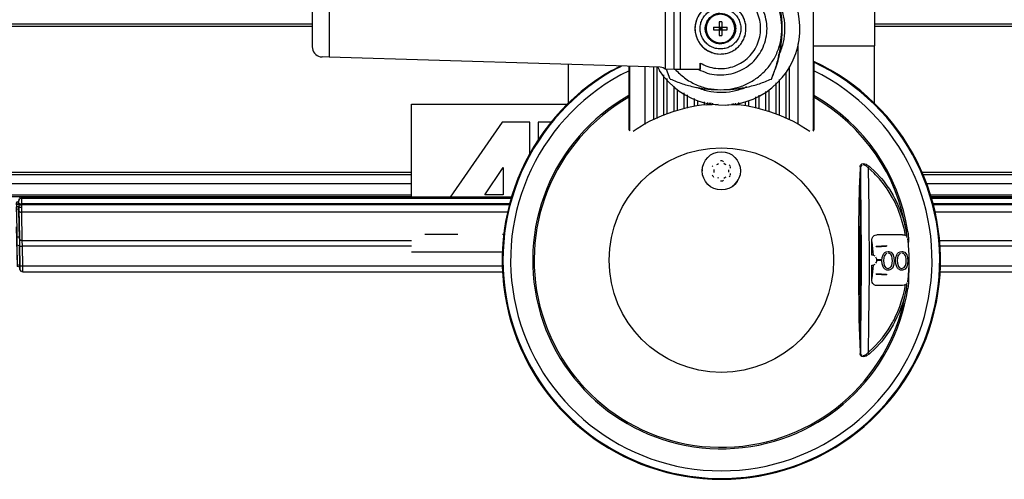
# Model space of a CAD drawing. Header units: millimetres. Extents: x -721 to -161, y -237 to 477.
# Tile 8 of 27: x -615 to -422, y -96 to -6. Entities that reach past the tile are written whole.
import ezdxf

# ---------------------------------------------------------------- set-up
doc = ezdxf.new("R2010")
doc.units = ezdxf.units.MM

# ---------------------------------------------------------------- blocks, each defined once
blk = doc.blocks.new('Kappe_053A-04-00-00-05-1__22', base_point=(-520.05, -96.44))
at = {"color": 7, "linetype": 'Continuous'}
for p, q in [((-498.57, -16.28), (-496.93, -15.43)), ((-458.99, -14.52), (-458.99, -14.7)), ((-458.99, -14.7), (-458.99, -16.36)), ((-495.19, -16.36), (-495.19, -15.49)), ((-495.19, -21.24), (-495.19, -16.36)), ((-458.99, -16.36), (-458.99, -21.24)), ((-495.19, -21.57), (-495.19, -21.24)), ((-495.19, -27.84), (-495.19, -21.57)), ((-480, -23.02), (-477.72, -22.91)), ((-475.83, -22.94), (-474.18, -23.02)), ((-458.99, -21.24), (-458.99, -21.57)), ((-458.99, -21.57), (-458.99, -27.84)), ((-495.05, -28.18), (-495.19, -27.84)), ((-458.99, -27.84), (-459.13, -28.18)), ((-447.59, -52.48), (-447.58, -49.48)), ((-447.58, -49.48), (-447.54, -49.2)), ((-447.54, -49.2), (-447.41, -48.94)), ((-447.41, -48.94), (-447.14, -48.66)), ((-447.14, -48.66), (-446.97, -48.57)), ((-446.97, -48.57), (-446.59, -48.5)), ((-441.56, -48.5), (-446.59, -48.5)), ((-441.56, -48.5), (-441.26, -48.54)), ((-441.26, -48.54), (-440.98, -48.68)), ((-440.75, -48.91), (-440.66, -49.07)), ((-440.6, -49.21), (-440.57, -49.37)), ((-440.57, -49.37), (-440.55, -49.54)), ((-440.55, -49.54), (-440.46, -50.52)), ((-440.46, -50.52), (-440.39, -51.51)), ((-440.39, -51.51), (-440.35, -52.5)), ((-447.34, -52.52), (-447.59, -52.48)), ((-447.1, -52.61), (-447.34, -52.52)), ((-446.96, -52.7), (-447.1, -52.61)), ((-446.66, -53.13), (-446.8, -52.87)), ((-446.8, -54.1), (-446.66, -53.87)), ((-446.61, -53.29), (-446.66, -53.13)), ((-446.66, -53.87), (-446.61, -53.68)), ((-446.59, -53.48), (-446.61, -53.29)), ((-446.61, -53.68), (-446.59, -53.48)), ((-440.34, -53.48), (-440.35, -54.47)), ((-447.59, -54.48), (-447.34, -54.45)), ((-447.58, -57.48), (-447.59, -54.48)), ((-447.34, -54.45), (-447.21, -54.41)), ((-447.21, -54.41), (-446.96, -54.26)), ((-440.39, -55.43), (-440.46, -56.43)), ((-440.35, -54.47), (-440.39, -55.43)), ((-447.5, -57.86), (-447.58, -57.48)), ((-447.41, -58.03), (-447.5, -57.86)), ((-440.66, -57.9), (-440.76, -58.06)), ((-440.57, -57.6), (-440.6, -57.75)), ((-440.55, -57.43), (-440.57, -57.6)), ((-440.46, -56.43), (-440.55, -57.43)), ((-447.14, -58.3), (-447.41, -58.03)), ((-446.88, -58.43), (-447.14, -58.3)), ((-446.59, -58.47), (-446.88, -58.43)), ((-441.56, -58.47), (-446.59, -58.47)), ((-441.18, -58.4), (-441.56, -58.47)), ((-440.98, -58.28), (-441.18, -58.4))]:
    blk.add_line(p, q, dxfattribs=at)
at = {"color": 1, "linetype": 'Continuous'}
for p, q in [((-497.18, -15.69), (-496.66, -15.44)), ((-449.82, -34.84), (-449.56, -34.59)), ((-449.56, -34.59), (-449.29, -34.53)), ((-449.29, -34.53), (-448.99, -34.57)), ((-448.99, -34.57), (-448.69, -34.69)), ((-448.69, -34.69), (-448.54, -34.77)), ((-450.03, -39.36), (-449.82, -35.48)), ((-449.91, -35.08), (-449.82, -34.84)), ((-449.82, -35.48), (-449.91, -35.08)), ((-449.82, -35.48), (-449.89, -40.07)), ((-449.8, -35.22), (-449.82, -35.48)), ((-449.63, -34.9), (-449.8, -35.22)), ((-449.49, -34.81), (-449.63, -34.9)), ((-449.02, -34.85), (-449.26, -34.78)), ((-448.79, -34.97), (-449.02, -34.85)), ((-448.65, -35.07), (-448.79, -34.97)), ((-448.31, -35.37), (-448.65, -35.07)), ((-448.54, -34.77), (-448.1, -35.09)), ((-447.16, -36.43), (-448.31, -35.37)), ((-448.31, -35.37), (-448.19, -43.55)), ((-448.1, -35.09), (-447.95, -35.23)), ((-447.95, -35.23), (-447.02, -36.09)), ((-446.87, -36.73), (-447.16, -36.43)), ((-447.02, -36.09), (-446.65, -36.46)), ((-446.65, -36.46), (-446.01, -37.15)), ((-446.1, -37.56), (-446.87, -36.73)), ((-445.57, -38.2), (-446.1, -37.56)), ((-446.01, -37.15), (-445.71, -37.5)), ((-445.71, -37.5), (-445.33, -37.96)), ((-444.73, -39.33), (-445.57, -38.2)), ((-445.33, -37.96), (-444.63, -38.89)), ((-450.12, -46.54), (-450.03, -39.36)), ((-449.89, -40.07), (-449.94, -53.49)), ((-444.41, -39.81), (-444.73, -39.33)), ((-444.63, -38.89), (-444.16, -39.59)), ((-443.54, -41.26), (-444.41, -39.81)), ((-444.16, -39.59), (-443.43, -40.78)), ((-443.38, -41.54), (-443.54, -41.26)), ((-443.43, -40.78), (-443.12, -41.35)), ((-443.24, -41.82), (-443.38, -41.54)), ((-442.52, -43.37), (-443.24, -41.82)), ((-443.12, -41.35), (-442.65, -42.3)), ((-442.65, -42.3), (-442.42, -42.81)), ((-448.19, -43.55), (-448.14, -56)), ((-441.82, -45.28), (-442.52, -43.37)), ((-442.42, -42.81), (-442.25, -43.2)), ((-442.25, -43.2), (-441.61, -44.94)), ((-441.75, -45.49), (-441.82, -45.28)), ((-441.32, -47.07), (-441.75, -45.49)), ((-441.61, -44.94), (-441.54, -45.14)), ((-441.54, -45.14), (-441.33, -45.86)), ((-441.33, -45.86), (-441.17, -46.42)), ((-450.14, -55.8), (-450.12, -46.54)), ((-441.27, -47.27), (-441.32, -47.07)), ((-441.2, -47.57), (-441.27, -47.27)), ((-440.98, -48.68), (-441.2, -47.57)), ((-441.17, -46.42), (-440.99, -47.17)), ((-440.99, -47.17), (-440.86, -47.74)), ((-440.86, -47.74), (-440.82, -47.95)), ((-440.54, -47.9), (-440.82, -47.95)), ((-440.73, -48.51), (-440.82, -47.95)), ((-440.54, -47.9), (-440.48, -48.31)), ((-440.7, -48.74), (-440.73, -48.51)), ((-440.66, -49.07), (-440.7, -48.74)), ((-440.55, -49.54), (-440.38, -49.53)), ((-440.48, -48.31), (-440.44, -48.71)), ((-440.38, -49.53), (-440.46, -50.52)), ((-440.44, -48.71), (-440.4, -49.12)), ((-440.4, -49.12), (-440.38, -49.53)), ((-440.46, -50.52), (-440.35, -52.5)), ((-449.94, -53.49), (-449.88, -67.22)), ((-440.35, -52.5), (-440.34, -53.48)), ((-440.34, -53.48), (-440.35, -54.47)), ((-450.07, -65.03), (-450.14, -55.8)), ((-440.35, -54.47), (-440.38, -57.44)), ((-448.14, -56), (-448.22, -65.82)), ((-440.7, -58.23), (-440.66, -57.9)), ((-440.55, -57.43), (-440.38, -57.44)), ((-440.4, -57.85), (-440.48, -58.66)), ((-440.38, -57.44), (-440.4, -57.85)), ((-441.46, -60.47), (-441.27, -59.68)), ((-441.27, -59.68), (-441.2, -59.41)), ((-441.2, -59.41), (-440.98, -58.28)), ((-440.99, -59.79), (-441.17, -60.54)), ((-440.86, -59.22), (-440.99, -59.79)), ((-440.82, -59.02), (-440.86, -59.22)), ((-440.82, -59.02), (-440.73, -58.46)), ((-440.54, -59.07), (-440.82, -59.02)), ((-440.73, -58.46), (-440.7, -58.23)), ((-440.48, -58.66), (-440.54, -59.07)), ((-442.12, -62.57), (-441.81, -61.67)), ((-441.81, -61.67), (-441.46, -60.47)), ((-441.33, -61.11), (-441.54, -61.8)), ((-441.17, -60.54), (-441.33, -61.11)), ((-443.01, -64.69), (-442.52, -63.58)), ((-442.52, -63.58), (-442.12, -62.57)), ((-441.6, -62.01), (-442.25, -63.75)), ((-441.54, -61.8), (-441.6, -62.01)), ((-449.82, -71.49), (-450.07, -65.03)), ((-443.54, -65.71), (-443.38, -65.42)), ((-443.38, -65.42), (-443.24, -65.15)), ((-443.24, -65.15), (-443.01, -64.69)), ((-442.66, -64.68), (-443.12, -65.62)), ((-442.42, -64.15), (-442.66, -64.68)), ((-442.25, -63.75), (-442.42, -64.15)), ((-449.88, -67.22), (-449.82, -71.49)), ((-448.22, -65.82), (-448.31, -71.59)), ((-444.72, -67.63), (-444.4, -67.15)), ((-444.15, -67.37), (-444.62, -68.07)), ((-444.4, -67.15), (-443.54, -65.71)), ((-443.43, -66.18), (-444.15, -67.37)), ((-443.12, -65.62), (-443.43, -66.18)), ((-446.86, -70.23), (-445.55, -68.75)), ((-445.71, -69.47), (-446, -69.8)), ((-445.32, -68.99), (-445.71, -69.47)), ((-445.55, -68.75), (-445.39, -68.54)), ((-445.39, -68.54), (-444.72, -67.63)), ((-444.62, -68.07), (-445.32, -68.99)), ((-448.31, -71.59), (-447.19, -70.56)), ((-447.01, -70.88), (-447.95, -71.74)), ((-447.19, -70.56), (-446.86, -70.23)), ((-446.64, -70.5), (-447.01, -70.88)), ((-446, -69.8), (-446.64, -70.5)), ((-449.91, -71.89), (-449.82, -71.49)), ((-449.72, -72.26), (-449.91, -71.89)), ((-449.82, -71.49), (-449.8, -71.75)), ((-449.8, -71.75), (-449.72, -71.96)), ((-449.72, -71.96), (-449.49, -72.16)), ((-449.56, -72.38), (-449.72, -72.26)), ((-449.29, -72.44), (-449.56, -72.38)), ((-448.99, -72.4), (-449.29, -72.44)), ((-449.26, -72.19), (-449.01, -72.12)), ((-449.01, -72.12), (-448.86, -72.04)), ((-448.69, -72.28), (-448.99, -72.4)), ((-448.86, -72.04), (-448.65, -71.9)), ((-448.54, -72.19), (-448.69, -72.28)), ((-448.65, -71.9), (-448.31, -71.59)), ((-448.1, -71.88), (-448.54, -72.19)), ((-447.95, -71.74), (-448.1, -71.88))]:
    blk.add_line(p, q, dxfattribs=at)
blk.add_circle((-477.09, -53.48), 22, dxfattribs=at)
at = {"color": 7, "linetype": 'Continuous'}
for centre, radius, start, end in [((-477.09, -53.48), 42.96, 120, 65.0816), ((-477.09, -53.48), 30.6, 95.4545, 124.4614), ((-477.09, -53.48), 30.6, 55.5386, 84.5455), ((-477.09, -35.98), 3.75, 176.0869, 179.9999), ((-477.09, -35.98), 3.75, 301.3042, 332.6085)]:
    blk.add_arc(centre, radius, start, end, dxfattribs=at)
at = {"color": 1, "linetype": 'Continuous'}
for radius, start, end in [(42.8, 118, 64.9827), (41.3, 115.9917, 64.0083), (36.98, 119.3081, 351.3164), (36.69, 119.5607, 351.3164), (36.98, 8.6836, 60.6919), (36.69, 8.6836, 60.4393)]:
    blk.add_arc((-477.09, -53.48), radius, start, end, dxfattribs=at)
for points in [[(-449.82, -71.49), (-449.74, -67.32), (-449.69, -62.86), (-449.65, -58.22), (-449.64, -53.48), (-449.65, -48.75), (-449.69, -44.1), (-449.74, -39.65), (-449.82, -35.48)], [(-448.31, -35.37), (-448.3, -35.36), (-448.21, -35.23), (-448.12, -35.11), (-448.1, -35.09)], [(-448.1, -71.88), (-448.12, -71.86), (-448.21, -71.74), (-448.3, -71.61), (-448.31, -71.59)]]:
    blk.add_spline(points, degree=3, dxfattribs=at)
blk = doc.blocks.new('Scheibenbremse_053A-04-00-00-03_1__23', base_point=(-495.23, -57.11))
at = {"color": 7, "linetype": 'Continuous'}
for p, q in [((-458.95, -22.04), (-459.14, -21.93)), ((-495.23, -23.59), (-495.03, -23.51)), ((-495.16, -25.04), (-495.09, -24.75)), ((-495.14, -25.31), (-495.16, -25.04)), ((-459.13, -23.8), (-458.89, -23.8)), ((-495.09, -25.48), (-495.14, -25.31)), ((-495.19, -27.77), (-495.19, -27.5)), ((-495.09, -27.91), (-495.19, -27.77)), ((-459.09, -27.91), (-458.99, -27.77)), ((-458.99, -27.77), (-458.99, -27.5)), ((-446.71, -50.75), (-444.72, -50.58)), ((-446.7, -50.9), (-446.71, -50.75)), ((-446.7, -50.9), (-444.71, -50.73)), ((-445.22, -52.15), (-445.05, -51.99)), ((-445.05, -51.99), (-444.75, -51.83)), ((-444.75, -51.83), (-444.41, -51.77)), ((-444.72, -50.58), (-444.71, -50.73)), ((-444.41, -51.77), (-444.24, -51.78)), ((-444.24, -51.78), (-444.07, -51.83)), ((-444.07, -51.83), (-443.83, -51.95)), ((-443.83, -51.95), (-443.61, -52.15)), ((-442.53, -52.15), (-442.36, -51.99)), ((-442.36, -51.99), (-442.06, -51.83)), ((-442.06, -51.83), (-441.72, -51.77)), ((-441.72, -51.77), (-441.55, -51.78)), ((-441.55, -51.78), (-441.38, -51.83)), ((-441.38, -51.83), (-441.14, -51.95)), ((-441.14, -51.95), (-440.92, -52.15)), ((-445.79, -53.41), (-446.59, -53.41)), ((-445.79, -53.56), (-446.59, -53.56)), ((-445.79, -53.41), (-445.79, -53.56)), ((-445.62, -53.61), (-445.57, -52.99)), ((-445.57, -54.22), (-445.62, -53.61)), ((-445.57, -52.99), (-445.39, -52.41)), ((-445.39, -52.41), (-445.22, -52.15)), ((-445.27, -53.16), (-445.3, -53.39)), ((-445.3, -53.39), (-445.3, -53.61)), ((-445.3, -53.61), (-445.27, -54.09)), ((-445.23, -52.94), (-445.27, -53.16)), ((-445.17, -52.73), (-445.23, -52.94)), ((-445.06, -52.5), (-445.17, -52.73)), ((-444.89, -52.3), (-445.06, -52.5)), ((-444.67, -52.18), (-444.89, -52.3)), ((-444.16, -52.18), (-444.42, -52.13)), ((-443.93, -52.32), (-444.16, -52.18)), ((-443.81, -52.46), (-443.93, -52.32)), ((-443.69, -52.66), (-443.81, -52.46)), ((-443.58, -53.13), (-443.69, -52.66)), ((-443.61, -52.15), (-443.44, -52.41)), ((-443.55, -53.61), (-443.58, -53.13)), ((-443.58, -54.09), (-443.55, -53.61)), ((-443.44, -52.41), (-443.28, -53)), ((-443.28, -53), (-443.24, -53.61)), ((-443.24, -53.61), (-443.28, -54.22)), ((-442.93, -53.61), (-442.88, -52.99)), ((-442.88, -54.22), (-442.93, -53.61)), ((-442.88, -52.99), (-442.7, -52.41)), ((-442.7, -52.41), (-442.53, -52.15)), ((-442.6, -53.39), (-442.61, -53.61)), ((-442.61, -53.61), (-442.58, -54.09)), ((-442.58, -53.16), (-442.6, -53.39)), ((-442.54, -52.94), (-442.58, -53.16)), ((-442.48, -52.73), (-442.54, -52.94)), ((-442.37, -52.5), (-442.48, -52.73)), ((-442.2, -52.3), (-442.37, -52.5)), ((-441.98, -52.18), (-442.2, -52.3)), ((-441.46, -52.18), (-441.73, -52.13)), ((-441.23, -52.32), (-441.46, -52.18)), ((-441.11, -52.46), (-441.23, -52.32)), ((-441, -52.66), (-441.11, -52.46)), ((-440.88, -53.13), (-441, -52.66)), ((-440.92, -52.15), (-440.75, -52.41)), ((-440.86, -53.61), (-440.88, -53.13)), ((-440.88, -54.09), (-440.86, -53.61)), ((-440.75, -52.41), (-440.58, -53)), ((-440.58, -53), (-440.55, -53.61)), ((-440.55, -53.61), (-440.58, -54.22)), ((-445.39, -54.81), (-445.57, -54.22)), ((-445.22, -55.07), (-445.39, -54.81)), ((-445.27, -54.09), (-445.15, -54.55)), ((-445.05, -55.23), (-445.22, -55.07)), ((-445.15, -54.55), (-445.03, -54.76)), ((-445.03, -54.76), (-444.91, -54.9)), ((-444.91, -54.9), (-444.68, -55.04)), ((-444.67, -55.42), (-444.91, -55.32)), ((-444.68, -55.04), (-444.42, -55.09)), ((-444.41, -55.45), (-444.67, -55.42)), ((-444.42, -55.09), (-444.29, -55.08)), ((-444.24, -55.44), (-444.41, -55.45)), ((-444.29, -55.08), (-443.97, -54.94)), ((-444.07, -55.39), (-444.24, -55.44)), ((-443.77, -55.23), (-444.07, -55.39)), ((-443.97, -54.94), (-443.81, -54.76)), ((-443.81, -54.76), (-443.69, -54.56)), ((-443.61, -55.07), (-443.77, -55.23)), ((-443.69, -54.56), (-443.58, -54.09)), ((-443.44, -54.81), (-443.61, -55.07)), ((-443.28, -54.22), (-443.44, -54.81)), ((-442.7, -54.81), (-442.88, -54.22)), ((-442.53, -55.07), (-442.7, -54.81)), ((-442.58, -54.09), (-442.46, -54.55)), ((-442.36, -55.23), (-442.53, -55.07)), ((-442.46, -54.55), (-442.34, -54.76)), ((-442.34, -54.76), (-442.22, -54.9)), ((-442.22, -54.9), (-441.99, -55.04)), ((-441.98, -55.42), (-442.22, -55.32)), ((-441.99, -55.04), (-441.73, -55.09)), ((-441.72, -55.45), (-441.98, -55.42)), ((-441.73, -55.09), (-441.59, -55.08)), ((-441.55, -55.44), (-441.72, -55.45)), ((-441.59, -55.08), (-441.28, -54.94)), ((-441.38, -55.39), (-441.55, -55.44)), ((-441.08, -55.23), (-441.38, -55.39)), ((-441.28, -54.94), (-441.11, -54.76)), ((-441.11, -54.76), (-441, -54.56)), ((-440.91, -55.07), (-441.08, -55.23)), ((-441, -54.56), (-440.88, -54.09)), ((-440.75, -54.81), (-440.91, -55.07)), ((-440.58, -54.22), (-440.75, -54.81)), ((-446.71, -56.22), (-446.7, -56.07)), ((-446.71, -56.22), (-444.72, -56.39)), ((-446.7, -56.07), (-444.71, -56.24)), ((-444.71, -56.24), (-444.72, -56.39))]:
    blk.add_line(p, q, dxfattribs=at)
at = {"color": 1, "linetype": 'Continuous'}
for p, q in [((-447.58, -49.86), (-447.33, -52.52)), ((-447.33, -54.45), (-447.58, -57.11))]:
    blk.add_line(p, q, dxfattribs=at)
at = {"color": 7, "linetype": 'Continuous'}
blk.add_arc((-477.09, -53.48), 30.5, 359.8591, 0.1409, dxfattribs=at)
blk = doc.blocks.new('Klemmhebel_GN-603-78-M10-DBL__24', base_point=(-557.27, -20.08))
at = {"color": 7, "linetype": 'Continuous'}
for p, q in [((-487.85, -0.08), (-487.1, 1.82)), ((-553.93, -2.48), (-489.05, -0.5)), ((-489.05, -0.5), (-488.76, -0.46)), ((-488.76, -0.46), (-488.5, -0.38)), ((-488.5, -0.38), (-488.27, -0.25)), ((-488.27, -0.25), (-488.1, -0.12)), ((-486.34, -0.08), (-488.1, -0.12)), ((-485.1, -0.08), (-486.34, -0.08)), ((-486.34, -16.08), (-486.34, -0.08)), ((-481.25, -0.08), (-485.1, -0.08)), ((-485.1, -16.08), (-485.1, -0.08)), ((-481.25, -1.33), (-481.25, -0.08)), ((-481.25, -0.08), (-481.25, -1.33)), ((-557.16, -3.86), (-557.24, -4.19)), ((-557.02, -3.55), (-557.16, -3.86)), ((-556.83, -3.27), (-557.02, -3.55)), ((-556.59, -3.02), (-556.83, -3.27)), ((-556.32, -2.82), (-556.59, -3.02)), ((-556.02, -2.67), (-556.32, -2.82)), ((-555.7, -2.57), (-556.02, -2.67)), ((-555.36, -2.53), (-555.7, -2.57)), ((-555.36, -2.53), (-553.93, -2.48)), ((-553.93, -2.48), (-553.93, -13.69)), ((-478.86, -3.35), (-480.33, -4.07)), ((-477.26, -3.08), (-478.86, -3.35)), ((-557.24, -4.19), (-557.27, -4.52)), ((-557.27, -4.52), (-557.27, -11.64)), ((-481.56, -5.54), (-481.76, -5.91)), ((-481.23, -5.05), (-481.56, -5.54)), ((-480.86, -4.55), (-481.23, -5.05)), ((-480.33, -4.07), (-480.86, -4.55)), ((-482.18, -7.2), (-482.3, -7.73)), ((-482.04, -6.62), (-482.18, -7.2)), ((-481.84, -6.07), (-482.04, -6.62)), ((-481.76, -5.91), (-481.84, -6.07)), ((-477.52, -6.74), (-477.52, -7.83)), ((-482.3, -7.73), (-482.26, -8.08)), ((-482.26, -8.08), (-482.3, -8.44)), ((-482.3, -8.44), (-482.18, -8.97)), ((-482.18, -8.97), (-482.04, -9.54)), ((-482.04, -9.54), (-481.84, -10.1)), ((-478.61, -7.83), (-477.52, -7.83)), ((-478.61, -8.34), (-477.52, -8.34)), ((-477.52, -7.83), (-477.51, -8.08)), ((-477.52, -7.83), (-477.01, -7.83)), ((-477.26, -8.08), (-477.52, -7.83)), ((-477.52, -7.83), (-477.52, -8.34)), ((-477.51, -8.08), (-477.52, -8.34)), ((-477.52, -8.34), (-477.26, -8.08)), ((-477.52, -8.34), (-477.52, -9.43)), ((-477.52, -8.34), (-477.01, -8.34)), ((-477.26, -8.08), (-477.51, -8.08)), ((-477.26, -8.08), (-477.26, -7.83)), ((-477.01, -7.83), (-477.26, -8.08)), ((-477.26, -8.08), (-477.01, -8.34)), ((-477, -8.08), (-477.26, -8.08)), ((-477.26, -8.34), (-477.26, -8.08)), ((-477.01, -7.83), (-475.92, -7.83)), ((-477.01, -7.83), (-477.01, -8.34)), ((-477.01, -8.34), (-475.92, -8.34)), ((-481.84, -10.1), (-481.77, -10.25)), ((-481.77, -10.25), (-481.56, -10.63)), ((-481.56, -10.63), (-481.23, -11.12)), ((-481.23, -11.12), (-480.86, -11.62)), ((-557.27, -11.64), (-557.24, -11.98)), ((-557.24, -11.98), (-557.16, -12.31)), ((-557.16, -12.31), (-557.02, -12.62)), ((-557.02, -12.62), (-556.83, -12.9)), ((-556.83, -12.9), (-556.59, -13.15)), ((-556.59, -13.15), (-556.32, -13.35)), ((-556.32, -13.35), (-556.02, -13.5)), ((-556.02, -13.5), (-555.7, -13.6)), ((-480.86, -11.62), (-480.33, -12.1)), ((-480.33, -12.1), (-479.93, -12.31)), ((-479.93, -12.31), (-478.41, -13)), ((-478.41, -13), (-477.26, -13.08)), ((-555.7, -13.6), (-555.34, -13.64)), ((-553.93, -13.69), (-555.34, -13.64)), ((-489.05, -15.67), (-553.93, -13.69)), ((-481.25, -16.08), (-481.25, -14.84)), ((-481.25, -14.84), (-481.25, -16.08)), ((-488.76, -15.7), (-489.05, -15.67)), ((-488.5, -15.79), (-488.76, -15.7)), ((-488.27, -15.92), (-488.5, -15.79)), ((-488.1, -16.05), (-488.27, -15.92)), ((-486.34, -16.08), (-488.1, -16.05)), ((-487.1, -17.98), (-487.85, -16.08)), ((-485.1, -16.08), (-486.34, -16.08)), ((-481.25, -16.08), (-485.1, -16.08))]:
    blk.add_line(p, q, dxfattribs=at)
at = {"color": 1, "linetype": 'Continuous'}
blk.add_line((-488.1, -0.12), (-488.1, -16.05), dxfattribs=at)
at = {"color": 7, "linetype": 'Continuous'}
for points in [[(-477.21, 3.92), (-479.74, 3.78), (-482.26, 3.38), (-484.73, 2.73), (-487.1, 1.82)], [(-477.21, 3.92), (-479.71, 3.65), (-482.1, 2.87), (-484.28, 1.61), (-486.15, -0.08)], [(-467.26, 1.82), (-469.64, 2.73), (-472.1, 3.38), (-474.68, 3.78), (-477.21, 3.92)], [(-465.2, -8.08), (-465.44, -5.74), (-466.12, -3.49), (-467.23, -1.42), (-468.72, 0.4), (-470.54, 1.89), (-472.61, 3), (-474.86, 3.69), (-477.21, 3.92)], [(-467.26, 1.82), (-469.64, 2.73), (-472.1, 3.38), (-474.62, 3.78), (-477.21, 3.92)], [(-477.21, -20.08), (-474.86, -19.85), (-472.61, -19.17), (-470.54, -18.06), (-468.72, -16.57), (-467.23, -14.75), (-466.12, -12.68), (-465.44, -10.43), (-465.21, -8.08), (-465.44, -5.74), (-466.12, -3.49), (-467.23, -1.42), (-468.72, 0.4), (-470.54, 1.89), (-472.61, 3), (-474.86, 3.69), (-477.21, 3.92)], [(-481.58, -16.08), (-479.85, -16.8), (-478, -17.15), (-476.12, -17.11), (-474.29, -16.69), (-472.59, -15.9), (-471.08, -14.78), (-469.84, -13.37), (-468.91, -11.74), (-468.34, -9.95), (-468.14, -8.08), (-468.34, -6.22), (-468.91, -4.43), (-469.84, -2.79), (-471.08, -1.39), (-472.59, -0.27), (-474.29, 0.52), (-476.12, 0.95), (-478, 0.98), (-479.85, 0.64), (-481.58, -0.08)], [(-465.2, -8.08), (-465.34, -5.59), (-465.74, -3.02), (-466.39, -0.56), (-467.26, 1.82)], [(-467.26, -17.98), (-466.1, -14.79), (-465.39, -11.47), (-465.16, -8.08), (-465.39, -4.7), (-466.1, -1.38), (-467.26, 1.82)], [(-481.25, -14.84), (-479.75, -15.53), (-478.14, -15.88), (-476.49, -15.9), (-474.87, -15.57), (-473.36, -14.9), (-472.02, -13.94), (-470.91, -12.72), (-470.08, -11.29), (-469.57, -9.72), (-469.4, -8.08), (-469.57, -6.44), (-470.08, -4.88), (-470.91, -3.45), (-472.02, -2.23), (-473.36, -1.26), (-474.87, -0.6), (-476.49, -0.27), (-478.14, -0.28), (-479.75, -0.64), (-481.25, -1.33)], [(-477.7, -3.1), (-478.74, -3.31), (-479.71, -3.73), (-480.57, -4.34), (-481.28, -5.12), (-481.82, -6.03), (-482.15, -7.03), (-482.26, -8.08), (-482.15, -9.13), (-481.82, -10.14), (-481.28, -11.05), (-480.57, -11.83), (-479.71, -12.44), (-478.74, -12.86), (-477.7, -13.06)], [(-472.81, -10.37), (-472.44, -9.42), (-472.27, -8.37), (-472.31, -7.32), (-472.54, -6.39), (-472.96, -5.53), (-473.55, -4.73), (-474.3, -4.06), (-475.16, -3.55), (-476.18, -3.21), (-477.26, -3.08)], [(-477.11, -3.09), (-477.13, -3.09), (-477.26, -3.08)], [(-477.37, -5.11), (-478.05, -5.21), (-478.68, -5.47), (-479.19, -5.91), (-479.64, -6.43), (-480.02, -6.98), (-480.21, -7.63), (-480.23, -8.31), (-480.1, -8.98)], [(-477.37, -5.11), (-478.05, -5.21), (-478.68, -5.47), (-479.32, -5.95), (-479.86, -6.66), (-480.15, -7.37), (-480.24, -8.05), (-480.14, -8.83), (-479.84, -9.57), (-479.38, -10.17), (-478.71, -10.65), (-477.98, -10.96), (-477.26, -11.06), (-476.49, -10.96), (-475.77, -10.67), (-475.15, -10.19), (-474.68, -9.57), (-474.38, -8.86), (-474.28, -8.08), (-474.38, -7.31), (-474.68, -6.59), (-475.15, -5.98), (-475.77, -5.5), (-476.5, -5.21), (-477.37, -5.11)], [(-477.26, -5.28), (-477.93, -5.37), (-478.56, -5.6), (-479.12, -5.99), (-479.57, -6.49), (-479.88, -7.09), (-480.04, -7.75), (-480.04, -8.42), (-479.88, -9.08), (-479.57, -9.67), (-479.12, -10.18), (-478.56, -10.56), (-477.93, -10.8)], [(-475.08, -6.26), (-475.6, -5.82), (-476.11, -5.53), (-476.64, -5.35), (-477.26, -5.28)], [(-477.26, -10.88), (-476.54, -10.79), (-475.86, -10.51), (-475.28, -10.06), (-474.84, -9.48), (-474.56, -8.81), (-474.46, -8.08), (-474.56, -7.36), (-474.84, -6.68), (-475.28, -6.1), (-475.86, -5.66), (-476.54, -5.38), (-477.26, -5.28)], [(-477.01, -6.74), (-477.26, -6.74), (-477.52, -6.74)], [(-477.52, -6.74), (-477.52, -7.28), (-477.52, -7.83)], [(-477.01, -6.74), (-477.01, -7.28), (-477.01, -7.83)], [(-474.59, -9.06), (-474.48, -8.46), (-474.48, -7.76), (-474.65, -7.06), (-475, -6.43)], [(-480.1, -8.98), (-479.86, -9.54), (-479.51, -10.04), (-479.07, -10.45), (-478.55, -10.77), (-477.98, -10.98), (-477.37, -11.06)], [(-478.61, -7.83), (-478.61, -8.08), (-478.61, -8.34)], [(-477.52, -8.34), (-477.52, -8.89), (-477.52, -9.43)], [(-477.52, -9.43), (-477.26, -9.43), (-477.01, -9.43)], [(-477.26, -10.88), (-476.54, -10.79), (-475.86, -10.51), (-475.28, -10.05), (-474.79, -9.41)], [(-477.21, -20.08), (-474.86, -19.85), (-472.61, -19.17), (-470.54, -18.06), (-468.72, -16.57), (-467.23, -14.75), (-466.12, -12.68), (-465.44, -10.43), (-465.2, -8.08)], [(-477.01, -8.34), (-477.01, -8.89), (-477.01, -9.43)], [(-475.92, -8.34), (-475.92, -8.08), (-475.92, -7.83)], [(-467.26, -17.98), (-466.39, -15.6), (-465.74, -13.14), (-465.34, -10.58), (-465.2, -8.08)], [(-477.93, -10.8), (-477.6, -10.86), (-477.26, -10.88)], [(-477.26, -13.08), (-476.35, -13), (-475.47, -12.75), (-474.65, -12.35), (-473.92, -11.81), (-473.3, -11.14), (-472.81, -10.37)], [(-486.15, -16.08), (-484.28, -17.77), (-482.1, -19.04), (-479.71, -19.82), (-477.21, -20.08)], [(-487.1, -17.98), (-484.73, -18.9), (-482.26, -19.55), (-479.74, -19.95), (-477.21, -20.08)], [(-477.21, -20.08), (-474.68, -19.95), (-472.1, -19.55), (-469.64, -18.9), (-467.26, -17.98)], [(-477.21, -20.08), (-474.62, -19.95), (-472.1, -19.55), (-469.64, -18.9), (-467.26, -17.98)]]:
    blk.add_spline(points, degree=3, dxfattribs=at)
at = {"color": 1, "linetype": 'Continuous'}
for points in [[(-472.81, -10.37), (-472.44, -9.43), (-472.27, -8.44), (-472.3, -7.43), (-472.53, -6.45), (-472.95, -5.54), (-473.55, -4.73), (-474.3, -4.06), (-475.16, -3.55), (-476.11, -3.22), (-477.11, -3.09)], [(-477.26, -12.08), (-476.31, -11.97), (-475.4, -11.63), (-474.61, -11.08), (-473.97, -10.36), (-473.52, -9.5), (-473.29, -8.57), (-473.29, -7.6), (-473.52, -6.67), (-473.97, -5.81), (-474.61, -5.09), (-475.4, -4.54), (-476.31, -4.2), (-477.26, -4.08), (-478.22, -4.2), (-479.12, -4.54), (-479.91, -5.09), (-480.55, -5.81), (-481, -6.67), (-481.23, -7.6), (-481.23, -8.57), (-481, -9.5), (-480.55, -10.36), (-479.91, -11.08), (-479.12, -11.63), (-478.22, -11.97), (-477.26, -12.08)], [(-477.26, -13.08), (-476.35, -13), (-475.47, -12.75), (-474.65, -12.35), (-473.92, -11.81), (-473.3, -11.14), (-472.81, -10.37)]]:
    blk.add_spline(points, degree=3, dxfattribs=at)
blk = doc.blocks.new('Linsenschraube_selbstfurchend_DIN7500-M4x8-TX20-P-R2R_1__25', base_point=(-480.84, -39.73))
at = {"color": 7, "linetype": 'Continuous'}
for p, q in [((-477.82, -34.71), (-478.03, -34.81)), ((-477.67, -34.61), (-477.82, -34.71)), ((-477.02, -34.02), (-477.24, -34.02)), ((-476.8, -34.05), (-477.02, -34.02)), ((-476.65, -34.19), (-476.8, -34.05)), ((-476.36, -34.71), (-476.59, -34.54)), ((-476.14, -34.81), (-476.36, -34.71)), ((-478.79, -35), (-478.87, -35.15)), ((-478.59, -35.7), (-478.56, -35.84)), ((-478.56, -36.12), (-478.59, -36.27)), ((-478.56, -35.84), (-478.56, -35.98)), ((-478.56, -35.98), (-478.56, -36.12)), ((-475.62, -35.98), (-475.6, -35.76)), ((-475.6, -36.21), (-475.62, -35.98)), ((-475.38, -35), (-475.54, -34.79)), ((-475.27, -35.27), (-475.32, -35.13)), ((-475.29, -35.44), (-475.27, -35.27)), ((-475.27, -36.7), (-475.29, -36.53)), ((-478.87, -36.82), (-478.79, -36.97)), ((-478.79, -36.97), (-478.62, -37.2)), ((-477.82, -37.25), (-477.67, -37.36)), ((-477.24, -37.94), (-477.09, -37.95)), ((-477.09, -37.95), (-476.8, -37.92)), ((-476.8, -37.92), (-476.65, -37.78)), ((-476.59, -37.43), (-476.4, -37.28)), ((-476.4, -37.28), (-476.14, -37.16)), ((-475.54, -37.18), (-475.38, -36.97)), ((-475.32, -36.84), (-475.27, -36.7))]:
    blk.add_line(p, q, dxfattribs=at)
blk.add_circle((-477.09, -35.98), 3.75, dxfattribs=at)
blk = doc.blocks.new('Scheibe_DIN9021-10_5-140HV-P-R2R_1__26', base_point=(-489.52, -23.08))
at = {"color": 7, "linetype": 'Continuous'}
for p, q in [((-487.72, 2.08), (-489.41, -0.51)), ((-489.52, -15.65), (-489.24, -16.29))]:
    blk.add_line(p, q, dxfattribs=at)
for start, end in [(23.6842, 137.3684), (213.1579, 23.6842)]:
    blk.add_arc((-476.69, -8.08), 15, start, end, dxfattribs=at)
blk = doc.blocks.new('Tellerfeder_DIN2093-A25__28', base_point=(-482.11, -20.61))
at = {"color": 7, "linetype": 'Continuous'}
for p, q in [((-481.71, 3.55), (-482.04, 3.33)), ((-471.94, 3.24), (-472.14, 3.38)), ((-465.5, -3.5), (-465.82, -3)), ((-465.86, -13.35), (-465.66, -13.07)), ((-472.54, -19.71), (-472.16, -19.46))]:
    blk.add_line(p, q, dxfattribs=at)
for points in [[(-472.14, 3.38), (-474.48, 4.13), (-476.91, 4.41), (-479.35, 4.22), (-481.71, 3.55)], [(-465.66, -13.07), (-464.91, -10.74), (-464.63, -8.3), (-464.83, -5.86), (-465.5, -3.5)], [(-482.11, -19.55), (-479.78, -20.3), (-477.34, -20.58), (-474.9, -20.38), (-472.54, -19.71)]]:
    blk.add_spline(points, degree=3, dxfattribs=at)
blk = doc.blocks.new('Buegellager_1__29', base_point=(-507.09, -22.86))
at = {"color": 7, "linetype": 'Continuous'}
for p, q in [((-459.09, -3.48), (-447.09, -3.38)), ((-447.09, -3.38), (-447.09, -3.22)), ((-447.09, -3.38), (-447.09, -11.48)), ((-447.09, -22.86), (-447.09, -11.48)), ((-507.09, -15.12), (-507.09, -22.83))]:
    blk.add_line(p, q, dxfattribs=at)
at = {"color": 1, "linetype": 'Continuous'}
for p, q in [((-457.09, -3.38), (-447.09, -3.38)), ((-459.09, -11.48), (-447.09, -11.48))]:
    blk.add_line(p, q, dxfattribs=at)
blk = doc.blocks.new('Haltebuegel-L10__31', base_point=(-495.09, -28.13))
at = {"color": 7, "linetype": 'Continuous'}
for p, q in [((-459.09, 234.52), (-459.09, -28.13)), ((-495.09, -15.48), (-495.09, -28.13)), ((-479.14, -22.67), (-479.14, -22.98)), ((-475.04, -22.81), (-475.04, -22.98))]:
    blk.add_line(p, q, dxfattribs=at)
at = {"color": 1, "linetype": 'Continuous'}
for p, q in [((-462.09, -11.08), (-462.09, -26.87)), ((-492.09, -15.57), (-492.09, -26.87)), ((-490.4, -15.63), (-490.4, -25.97)), ((-489.74, -15.65), (-489.74, -25.7)), ((-488.43, -17.17), (-488.43, -25.16)), ((-464.43, -16.62), (-464.43, -25.7)), ((-463.78, -15.5), (-463.78, -25.97)), ((-487.78, -17.88), (-487.78, -24.89)), ((-466.4, -18.75), (-466.4, -24.89)), ((-465.74, -18.04), (-465.74, -25.16)), ((-486.4, -19.38), (-486.4, -24.33)), ((-485.74, -20.01), (-485.74, -24.13)), ((-484.43, -20.71), (-484.43, -23.83)), ((-483.78, -21.07), (-483.78, -23.69)), ((-469.74, -21.15), (-469.74, -23.83)), ((-468.43, -20.44), (-468.43, -24.13)), ((-467.78, -20.09), (-467.78, -24.33)), ((-482.4, -21.82), (-482.4, -23.37)), ((-481.74, -22.17), (-481.74, -23.24)), ((-480.43, -22.46), (-480.43, -23.07)), ((-479.78, -22.57), (-479.78, -23.01)), ((-479.44, -22.62), (-479.44, -22.99)), ((-478.84, -22.73), (-478.84, -22.96)), ((-474.74, -22.76), (-474.74, -22.99)), ((-474.4, -22.7), (-474.4, -23.01)), ((-473.74, -22.59), (-473.74, -23.07)), ((-472.43, -22.37), (-472.43, -23.24)), ((-471.78, -22.25), (-471.78, -23.37)), ((-470.4, -21.5), (-470.4, -23.69))]:
    blk.add_line(p, q, dxfattribs=at)
blk = doc.blocks.new('Haltebuegel-kpl_1__35', base_point=(-557.27, -96.44))
for name, p in [('Haltebuegel-L10__31', (-495.09, -28.13)), ('Scheibe_DIN9021-10_5-140HV-P-R2R_1__26', (-489.52, -23.08)), ('Klemmhebel_GN-603-78-M10-DBL__24', (-557.27, -20.08)), ('Tellerfeder_DIN2093-A25__28', (-482.11, -20.61)), ('Buegellager_1__29', (-507.09, -22.86)), ('Kappe_053A-04-00-00-05-1__22', (-520.05, -96.44)), ('Scheibenbremse_053A-04-00-00-03_1__23', (-495.23, -57.11)), ('Linsenschraube_selbstfurchend_DIN7500-M4x8-TX20-P-R2R_1__25', (-480.84, -39.73))]:
    blk.add_blockref(name, p)
blk = doc.blocks.new('Dekorleiste_8__40', base_point=(-435.98, -55.8))
at = {"color": 7, "linetype": 'Continuous'}
for p, q in [((-321.71, -41.12), (-435.98, -41.12)), ((-321.57, -41.14), (-321.71, -41.12)), ((-321.3, -41.34), (-321.44, -41.2)), ((-321.23, -41.67), (-321.32, -41.49)), ((-321.2, -41.83), (-321.23, -41.67)), ((-321.23, -41.67), (-321.2, -41.83)), ((-321.19, -42.21), (-321.21, -42.4)), ((-321.21, -42.62), (-321.21, -42.4)), ((-321.2, -41.83), (-321.2, -42.04)), ((-321.2, -42.04), (-321.19, -42.21)), ((-321.2, -42.04), (-320.7, -42.1)), ((-320.7, -42.1), (-320.69, -42.28)), ((-320.69, -42.62), (-320.69, -42.28)), ((-321.19, -43.55), (-321.27, -49)), ((-321.18, -42.96), (-321.19, -43.55)), ((-321.18, -42.96), (-320.68, -43.06)), ((-320.69, -43.49), (-320.77, -49)), ((-320.69, -42.62), (-320.68, -43.06)), ((-320.69, -43.49), (-320.68, -43.06)), ((-320.68, -43.06), (-320.69, -43.49)), ((-320.68, -43.98), (-320.69, -43.49)), ((-320.87, -54.63), (-320.73, -47)), ((-321.27, -49), (-321.3, -50.56)), ((-320.77, -49), (-320.8, -50.56)), ((-321.3, -50.56), (-321.37, -54.4)), ((-320.8, -50.56), (-320.87, -54.4)), ((-434.29, -55.8), (-321.88, -55.77)), ((-321.41, -55.43), (-321.51, -55.6)), ((-321.38, -55.29), (-321.41, -55.43)), ((-321.37, -54.8), (-321.38, -55.13)), ((-321.38, -55.13), (-321.38, -55.29)), ((-321.37, -54.4), (-321.37, -54.8)), ((-321.37, -54.8), (-320.87, -54.8)), ((-320.87, -54.4), (-320.87, -54.8)), ((-320.87, -54.8), (-320.87, -54.63))]:
    blk.add_line(p, q, dxfattribs=at)
at = {"color": 1, "linetype": 'Continuous'}
for p, q in [((-435.9, -41.34), (-321.7, -41.34)), ((-321.69, -42.45), (-435.62, -42.45)), ((-321.71, -41.12), (-321.7, -41.34)), ((-321.7, -41.34), (-321.69, -42.45)), ((-321.69, -42.45), (-321.69, -42.66)), ((-320.69, -42.28), (-321.21, -42.4)), ((-321.69, -42.66), (-435.58, -42.66)), ((-321.69, -44.09), (-435.27, -44.09)), ((-321.69, -44.09), (-321.78, -49.6)), ((-321.69, -42.66), (-321.68, -43.09)), ((-321.68, -43.09), (-321.69, -44.09)), ((-321.31, -49.41), (-321.19, -43.8)), ((-321.21, -42.62), (-320.69, -42.62)), ((-321.19, -43.55), (-320.69, -43.49)), ((-434.4, -49.6), (-321.78, -49.6)), ((-321.78, -49.6), (-321.8, -50.77)), ((-321.27, -49), (-320.77, -49)), ((-321.8, -50.77), (-434.32, -50.77)), ((-321.8, -50.77), (-321.87, -54.61)), ((-321.37, -54.4), (-321.3, -50.56)), ((-321.3, -50.56), (-320.8, -50.56)), ((-434.21, -54.61), (-321.87, -54.61)), ((-321.87, -54.61), (-321.88, -55.56)), ((-321.88, -55.56), (-321.88, -55.77)), ((-321.37, -54.4), (-320.87, -54.4))]:
    blk.add_line(p, q, dxfattribs=at)
for points in [[(-321.23, -41.67), (-321.29, -41.57), (-321.41, -41.43), (-321.59, -41.36), (-321.7, -41.34)], [(-321.69, -42.45), (-321.59, -42.45), (-321.44, -42.44), (-321.36, -42.43), (-321.29, -42.42), (-321.22, -42.41), (-321.21, -42.4)], [(-321.69, -42.66), (-321.59, -42.66), (-321.43, -42.65), (-321.36, -42.64), (-321.28, -42.63), (-321.22, -42.62), (-321.21, -42.62)], [(-321.69, -44.09), (-321.6, -44.08), (-321.44, -44.05), (-321.37, -44.01), (-321.28, -43.91), (-321.2, -43.81), (-321.19, -43.8)], [(-321.68, -43.09), (-321.58, -43.09), (-321.43, -43.08), (-321.35, -43.06), (-321.27, -43.01), (-321.19, -42.97), (-321.18, -42.96)], [(-321.18, -42.96), (-321.19, -43.4), (-321.19, -43.8)], [(-321.78, -49.6), (-321.69, -49.59), (-321.53, -49.56), (-321.46, -49.53), (-321.38, -49.47), (-321.32, -49.42), (-321.31, -49.41)], [(-321.3, -50.56), (-321.29, -49.96), (-321.31, -49.41)], [(-321.8, -50.77), (-321.71, -50.76), (-321.56, -50.76), (-321.48, -50.75), (-321.4, -50.73), (-321.33, -50.69), (-321.3, -50.56)], [(-321.87, -54.61), (-321.78, -54.61), (-321.62, -54.6), (-321.55, -54.59), (-321.47, -54.57), (-321.4, -54.53), (-321.37, -54.4)], [(-321.37, -54.4), (-321.37, -54.77), (-321.38, -54.97), (-321.38, -55.2), (-321.4, -55.36), (-321.4, -55.41), (-321.38, -55.29)]]:
    blk.add_spline(points, degree=3, dxfattribs=at)
at = {"color": 7, "linetype": 'Continuous'}
for points in [[(-321.21, -42.4), (-321.2, -42.3), (-321.19, -42.13), (-321.2, -42.04), (-321.2, -41.94), (-321.2, -41.84), (-321.2, -41.83)], [(-321.18, -42.96), (-321.19, -42.79), (-321.21, -42.62)], [(-321.41, -55.43), (-321.41, -55.42), (-321.38, -55.29)]]:
    blk.add_spline(points, degree=3, dxfattribs=at)
blk = doc.blocks.new('Dekorleiste_7__42', base_point=(-615.28, -55.8))
at = {"color": 7, "linetype": 'Continuous'}
for p, q in [((-615.27, -42.62), (-615.26, -42.28)), ((-614.76, -41.97), (-615.26, -42.1)), ((-615.26, -42.1), (-615.26, -42.28)), ((-614.77, -42.21), (-614.76, -41.83)), ((-614.77, -42.38), (-614.77, -42.21)), ((-614.77, -42.59), (-614.77, -42.38)), ((-614.76, -41.83), (-614.75, -41.6)), ((-614.75, -41.6), (-614.76, -41.83)), ((-614.75, -41.6), (-614.73, -41.47)), ((-614.66, -41.34), (-614.52, -41.2)), ((-614.38, -41.14), (-614.25, -41.12)), ((-518.13, -41.12), (-614.25, -41.12)), ((-615.27, -42.62), (-615.28, -43.06)), ((-615.28, -43.06), (-615.28, -43.54)), ((-615.28, -43.54), (-615.28, -43.06)), ((-614.78, -43.06), (-615.28, -43.06)), ((-615.28, -43.54), (-615.18, -49)), ((-615.28, -43.98), (-615.28, -43.54)), ((-614.78, -43.06), (-614.77, -43.49)), ((-614.77, -43.49), (-614.68, -49)), ((-615.08, -54.72), (-615.23, -46.92)), ((-615.18, -49), (-615.16, -50.56)), ((-614.68, -49), (-614.65, -50.67)), ((-615.16, -50.56), (-615.09, -54.4)), ((-614.65, -50.67), (-614.58, -54.51)), ((-615.09, -54.4), (-615.08, -54.72)), ((-614.58, -54.85), (-615.08, -54.72)), ((-614.58, -54.51), (-614.58, -54.85)), ((-614.58, -54.85), (-614.58, -55.13)), ((-614.58, -55.13), (-614.57, -55.29)), ((-614.57, -55.29), (-614.55, -55.43)), ((-614.55, -55.43), (-614.42, -55.63)), ((-614.42, -55.63), (-614.26, -55.73)), ((-614.07, -55.77), (-519.94, -55.8))]:
    blk.add_line(p, q, dxfattribs=at)
at = {"color": 1, "linetype": 'Continuous'}
for p, q in [((-615.26, -42.28), (-614.77, -42.38)), ((-614.26, -41.34), (-614.27, -42.45)), ((-614.27, -42.45), (-614.27, -42.66)), ((-518.51, -42.45), (-614.27, -42.45)), ((-614.25, -41.12), (-614.26, -41.34)), ((-614.26, -41.34), (-518.19, -41.34)), ((-614.77, -43.49), (-615.28, -43.54)), ((-614.77, -42.59), (-615.27, -42.62)), ((-614.68, -49.31), (-614.76, -43.8)), ((-614.27, -42.66), (-614.28, -43.09)), ((-614.28, -43.09), (-614.26, -44.09)), ((-518.57, -42.66), (-614.27, -42.66)), ((-614.26, -44.09), (-614.18, -49.6)), ((-518.98, -44.09), (-614.26, -44.09)), ((-614.68, -49), (-615.18, -49)), ((-614.18, -49.6), (-614.15, -50.77)), ((-614.18, -49.6), (-537.84, -49.6)), ((-614.65, -50.67), (-615.16, -50.56)), ((-614.58, -54.51), (-614.65, -50.67)), ((-614.15, -50.77), (-614.09, -54.61)), ((-537.84, -50.77), (-614.15, -50.77)), ((-614.58, -54.51), (-615.09, -54.4)), ((-614.09, -54.61), (-614.07, -55.56)), ((-614.09, -54.61), (-519.94, -54.61)), ((-614.07, -55.56), (-614.07, -55.77))]:
    blk.add_line(p, q, dxfattribs=at)
at = {"color": 7, "linetype": 'Continuous'}
for points in [[(-614.76, -41.83), (-614.76, -41.83), (-614.76, -41.9), (-614.76, -41.98), (-614.76, -42.09), (-614.77, -42.28), (-614.77, -42.38)], [(-614.77, -42.59), (-614.78, -42.81), (-614.78, -43.06)], [(-614.57, -55.29), (-614.57, -55.3), (-614.55, -55.43)]]:
    blk.add_spline(points, degree=3, dxfattribs=at)
at = {"color": 1, "linetype": 'Continuous'}
for points in [[(-614.77, -42.38), (-614.67, -42.41), (-614.52, -42.44), (-614.36, -42.45), (-614.27, -42.45)], [(-614.26, -41.34), (-614.38, -41.37), (-614.6, -41.49), (-614.73, -41.59), (-614.75, -41.6)], [(-614.78, -43.06), (-614.68, -43.06), (-614.53, -43.08), (-614.44, -43.09), (-614.28, -43.09)], [(-614.76, -43.8), (-614.77, -43.39), (-614.78, -43.06)], [(-614.77, -42.59), (-614.68, -42.62), (-614.52, -42.65), (-614.37, -42.66), (-614.27, -42.66)], [(-614.76, -43.8), (-614.76, -43.81), (-614.71, -43.89), (-614.64, -43.98), (-614.54, -44.03), (-614.36, -44.08), (-614.26, -44.09)], [(-614.68, -49.31), (-614.67, -49.96), (-614.65, -50.67)], [(-614.68, -49.31), (-614.67, -49.32), (-614.62, -49.4), (-614.56, -49.49), (-614.46, -49.54), (-614.28, -49.59), (-614.18, -49.6)], [(-614.65, -50.67), (-614.56, -50.71), (-614.4, -50.76), (-614.31, -50.76), (-614.15, -50.77)], [(-614.58, -54.51), (-614.58, -54.53), (-614.58, -54.6), (-614.49, -54.63), (-614.33, -54.6), (-614.18, -54.61), (-614.09, -54.61)], [(-614.57, -55.29), (-614.57, -55.28), (-614.58, -55.21), (-614.58, -55.13), (-614.58, -54.99), (-614.58, -54.76), (-614.58, -54.51)]]:
    blk.add_spline(points, degree=3, dxfattribs=at)
blk = doc.blocks.new('Kopie-Etikett-ARRI-schwarz_1__43', base_point=(-537.84, -51.9))
at = {"color": 7, "linetype": 'Continuous'}
for p, q in [((-537.84, -41.12), (-537.84, -22.92)), ((-537.84, -22.92), (-507.18, -22.92)), ((-537.84, -22.92), (-507.18, -22.92)), ((-519.94, -51.9), (-537.84, -51.9))]:
    blk.add_line(p, q, dxfattribs=at)
at = {"color": 1, "linetype": 'Continuous'}
for p, q in [((-520.08, -26.41), (-530.22, -41.12)), ((-514.63, -26.41), (-520.08, -26.41)), ((-514.63, -32.69), (-514.63, -26.41)), ((-510.32, -26.41), (-513.01, -26.41)), ((-513.01, -26.41), (-513.01, -30.1)), ((-523.42, -40.65), (-519.88, -35.3)), ((-519.88, -35.3), (-519.88, -40.65)), ((-519.88, -40.65), (-523.42, -40.65)), ((-535.24, -48.4), (-528.77, -48.4)), ((-519.98, -48.4), (-519.65, -48.4))]:
    blk.add_line(p, q, dxfattribs=at)
blk = doc.blocks.new('Kopie-Etikettsatz-ARRI-Logo-schwarz__44', base_point=(-537.84, -51.9))
blk.add_blockref('Kopie-Etikett-ARRI-schwarz_1__43', (-537.84, -51.9))
blk = doc.blocks.new('Seitenteil_rechts__46', base_point=(-634.73, -221.98))
at = {"color": 1, "linetype": 'Continuous'}
for p, q in [((-557.27, -7.67), (-634.73, -7.67)), ((-264.85, -7.67), (-447.09, -7.67)), ((-537.84, -36.3), (-634.72, -36.3)), ((-391.67, -36.3), (-437.74, -36.3)), ((-537.84, -38.53), (-633.18, -38.53)), ((-263.49, -38.53), (-436.93, -38.53))]:
    blk.add_line(p, q, dxfattribs=at)
at = {"color": 7, "linetype": 'Continuous'}
for p, q in [((-557.27, -7.23), (-634.52, -7.23)), ((-255.49, -7.23), (-447.09, -7.23)), ((-537.84, -36.73), (-634.5, -36.73)), ((-255.49, -36.73), (-437.58, -36.73)), ((-537.84, -40.73), (-628.66, -40.73)), ((-537.84, -41.1), (-617.75, -41.1)), ((-255.49, -40.73), (-436.12, -40.73)), ((-255.49, -41.1), (-435.99, -41.1))]:
    blk.add_line(p, q, dxfattribs=at)
blk = doc.blocks.new('Seitenteil-rechts-kpl___47', base_point=(-634.73, -221.98))
blk.add_blockref('Seitenteil_rechts__46', (-634.73, -221.98))
blk = doc.blocks.new('Gehaeuse_kpl__85', base_point=(-635.49, -225.96))
for name, p in [('Seitenteil-rechts-kpl___47', (-634.73, -221.98)), ('Kopie-Etikettsatz-ARRI-Logo-schwarz__44', (-537.84, -51.9)), ('Dekorleiste_7__42', (-615.28, -55.8)), ('Dekorleiste_8__40', (-435.98, -55.8))]:
    blk.add_blockref(name, p)
blk = doc.blocks.new('L10-für-dxf-Internet__87', base_point=(-720.84, -236.98))
for name, p in [('Haltebuegel-kpl_1__35', (-557.27, -96.44)), ('Gehaeuse_kpl__85', (-635.49, -225.96))]:
    blk.add_blockref(name, p)
blk = doc.blocks.new('SA_LinksA', base_point=(-491, 104))
blk.add_blockref('L10-für-dxf-Internet__87', (-720.84, -236.98))

msp = doc.modelspace()

# ---------------------------------------------------------------- block references
msp.add_blockref('SA_LinksA', (-491, 104))

doc.saveas('drawing.dxf')
